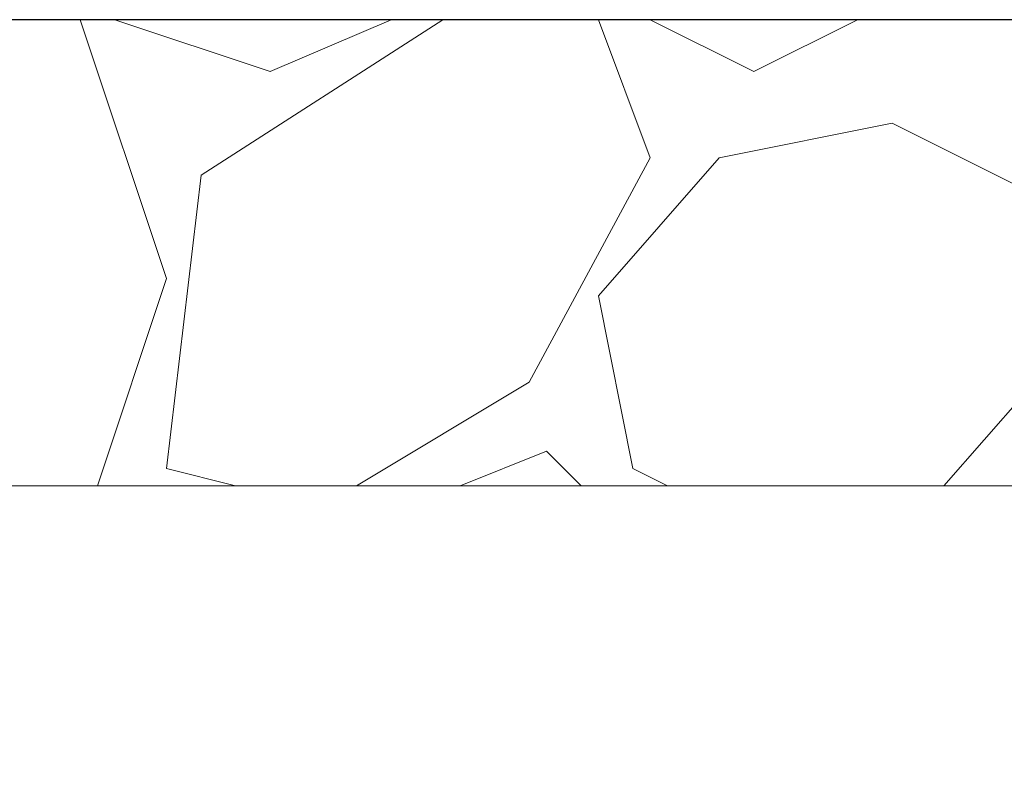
# Model space of a CAD drawing. Header units: metres. Extents: x 5.7 to 89.8, y 4 to 63.5.
# Tile 174 of 256: x 25.906 to 26.455, y 49.212 to 49.636. Entities that reach past the tile are written whole.
import ezdxf

# ---------------------------------------------------------------- set-up
doc = ezdxf.new("R2010")
doc.units = ezdxf.units.M
doc.header["$MEASUREMENT"] = 0
doc.layers.add('PDF17_hatch-borshi', color=7, linetype='Continuous')
doc.layers.add('PDF17_kaff', color=7, linetype='Continuous')

msp = doc.modelspace()

# ---------------------------------------------------------------- linework, layer by layer
at = {"layer": 'PDF17_hatch-borshi', "lineweight": 18}
for points in [[(25.94966, 49.37595), (25.98819, 49.49153), (25.94003, 49.63599), (25.9304, 49.63599)], [(25.96893, 49.63599), (25.95929, 49.63599), (26.04598, 49.6071), (26.11339, 49.63599)], [(26.02671, 49.37595), (25.98819, 49.38558), (26.00745, 49.54931), (26.14229, 49.63599), (26.22897, 49.63599), (26.25786, 49.55894), (26.19044, 49.43374), (26.09413, 49.37595)], [(26.25786, 49.63599), (26.31565, 49.6071), (26.37344, 49.63599)], [(26.42159, 49.37595), (26.48901, 49.453), (26.46975, 49.53968), (26.3927, 49.57821), (26.29639, 49.55894), (26.22897, 49.4819), (26.24823, 49.38558), (26.26749, 49.37595)], [(26.21934, 49.37595), (26.20007, 49.39521), (26.15192, 49.37595)], [(26.42159, 49.37595), (26.42159, 49.37595)]]:
    msp.add_lwpolyline(points, dxfattribs=at)
at = {"layer": 'PDF17_kaff', "lineweight": 30}
msp.add_lwpolyline([(30.44743, 49.4819), (30.0044, 49.4819), (30.0044, 49.63599), (25.41995, 49.63599)], dxfattribs=at)
at = {"layer": 'PDF17_kaff', "lineweight": 20}
msp.add_lwpolyline([(30.44743, 49.21222), (29.73472, 49.21222), (29.73472, 49.37595), (25.41995, 49.37595)], dxfattribs=at)

doc.saveas('drawing.dxf')
